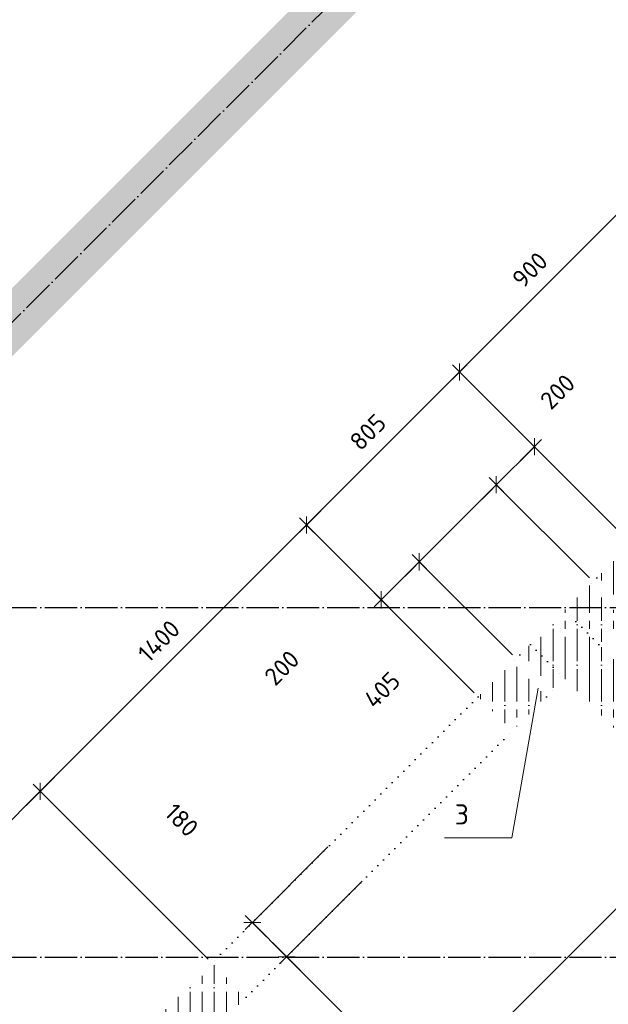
# Model space of a CAD drawing. Header units: millimetres. Extents: x -3057 to 112233, y -2869 to 47508.
# Tile 9 of 48: x 11246 to 13436, y 13724 to 17385. Entities that reach past the tile are written whole.
import ezdxf

# ---------------------------------------------------------------- set-up
doc = ezdxf.new("R2010")
doc.units = ezdxf.units.MM
doc.header["$PDMODE"] = 65
for name, pattern in [('______11', [150, 120, -15, 0, -15]), ('______5', [330, 240, -30, 30, -30]), ('______9', [30, 0, -30])]:
    doc.linetypes.add(name, pattern=pattern)
for name, color, linetype, lineweight in [('Standard', 7, 'Continuous', 25), ('Высотная отметка (окна)', 7, 'Continuous', 13), ('Размерная линия_ общее', 7, 'Continuous', 13), ('Стена_ общее', 7, 'Continuous', 35)]:
    doc.layers.add(name, color=color, linetype=linetype, lineweight=lineweight)
doc.layers.add('Осевая линия_ общее', color=7, linetype='______5', lineweight=13, true_color=0xa0a0a0)
doc.styles.add('ISOCPEUR', font='ISOCPEUR')
doc.dimstyles.new('DIMSTYLE_10', dxfattribs={"dimtxt": 66, "dimasz": 75, "dimexe": 0, "dimexo": 0, "dimgap": 33, "dimtad": 0, "dimdec": 0, "dimrnd": 5, "dimzin": 12, "dimdsep": 46, "dimtxsty": 'ISOCPEUR', "dimblk1": 'ALL_ML_STRICH', "dimblk2": 'ALL_ML_STRICH', "dimsah": 1, "dimcen": 0, "dimclrd": 7, "dimclre": 256, "dimclrt": 7, "dimadec": 0, "dimazin": 0, "dimtfac": 1, "dimtdec": 0, "dimtix": 1, "dimtmove": 2, "dimatfit": 3, "dimfxl": 0, "dimtzin": 0, "dimlwd": 0, "dimlwe": -3, "dimarcsym": 0})
doc.dimstyles.new('DIMSTYLE_3', dxfattribs={"dimtxt": 66, "dimasz": 75, "dimexe": 0, "dimexo": 0, "dimgap": 33, "dimtad": 2, "dimdec": 0, "dimrnd": 5, "dimzin": 12, "dimdsep": 46, "dimtxsty": 'ISOCPEUR', "dimblk1": 'ALL_ML_STRICH', "dimblk2": 'ALL_ML_STRICH', "dimsah": 1, "dimcen": 0, "dimclrd": 7, "dimclre": 256, "dimclrt": 7, "dimadec": 0, "dimazin": 0, "dimtfac": 1, "dimtdec": 0, "dimtix": 1, "dimtmove": 2, "dimatfit": 3, "dimfxl": 0, "dimtzin": 0, "dimlwd": 0, "dimlwe": -3, "dimarcsym": 0})
doc.dimstyles.new('DIMSTYLE_7', dxfattribs={"dimtxt": 66, "dimasz": 75, "dimexe": 0, "dimexo": 0, "dimgap": 33, "dimtad": 2, "dimdec": 0, "dimrnd": 5, "dimzin": 12, "dimdsep": 46, "dimtxsty": 'ISOCPEUR', "dimblk1": 'ALL_ML_STRICH', "dimblk2": 'ALL_ML_STRICH', "dimsah": 1, "dimcen": 0, "dimclrd": 7, "dimclre": 256, "dimclrt": 7, "dimadec": 0, "dimazin": 0, "dimtfac": 1, "dimtdec": 0, "dimtix": 1, "dimtmove": 2, "dimatfit": 3, "dimfxl": 0, "dimtvp": 1.2, "dimtzin": 0, "dimlwd": 0, "dimlwe": -3, "dimarcsym": 0})
pattern_1 = [(90, (0, 0), (-90, 6e-15), [120, -15, 0, -15]), (90, (-45, 6e-15), (-90, 6e-15), [240, -30, 30, -30])]

# ---------------------------------------------------------------- blocks, each defined once
blk = doc.blocks.new('ALL_ML_STRICH')
at = {"color": 0, "linetype": 'ByBlock', "lineweight": -2}
for p, q in [((0, -0.5), (0, 0.5)), ((-1, 0), (0.5, 0)), ((-0.3, -0.3), (0.3, 0.3))]:
    blk.add_line(p, q, dxfattribs=at)
blk = doc.blocks.new('*D75')
at = {"layer": 'DEFPOINTS', "color": 7, "linetype": 'Continuous', "lineweight": 13, "transparency": 33554687}
for p in [(11961.4, 13878), (10555.8, 13749.1), (11229.5, 13075.5)]:
    blk.add_point(p, dxfattribs=at)
at = {"layer": 'Размерная линия_ общее', "color": 7, "linetype": 'Continuous', "lineweight": -2, "transparency": 33554687}
blk.add_line((10555.8, 13749.1), (11323, 14516.3), dxfattribs=at)
at = {"layer": 'Размерная линия_ общее', "color": 253, "linetype": 'Continuous', "lineweight": -2, "true_color": 0xa0a0a0, "transparency": 33554687}
for p, q in [((11947.2, 13892.2), (11323, 14516.3)), ((11215.4, 13089.6), (10555.8, 13749.1))]:
    blk.add_line(p, q, dxfattribs=at)
at = {"layer": 'Размерная линия_ общее', "color": 7, "linetype": 'Continuous', "lineweight": 13, "transparency": 33554687, "yscale": 75, "zscale": 75}
for p, xscale, rotation in [((11323, 14516.3), 75, 44.99999999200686), ((10555.8, 13749.1), 75.00000000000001, 224.9999999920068)]:
    blk.add_blockref('ALL_ML_STRICH', p, dxfattribs=dict(at, xscale=xscale, rotation=rotation))
at = {"layer": 'Размерная линия_ общее', "color": 7, "linetype": 'Continuous', "lineweight": 13, "transparency": 33554687, "insert": (10887.7, 14198.4), "char_height": 66, "width": 264, "attachment_point": 5, "rotation": 45, "style": 'ISOCPEUR'}
blk.add_mtext('\\A1;{1085}', dxfattribs=at)
blk = doc.blocks.new('*D76')
at = {"layer": 'DEFPOINTS', "color": 7, "linetype": 'Continuous', "lineweight": 13, "transparency": 33554687}
for p in [(12951.3, 14868), (11323, 14516.3), (11961.4, 13878)]:
    blk.add_point(p, dxfattribs=at)
at = {"layer": 'Размерная линия_ общее', "color": 7, "linetype": 'Continuous', "lineweight": -2, "transparency": 33554687}
blk.add_line((11323, 14516.3), (12313, 15506.3), dxfattribs=at)
at = {"layer": 'Размерная линия_ общее', "color": 253, "linetype": 'Continuous', "lineweight": -2, "true_color": 0xa0a0a0, "transparency": 33554687}
for p, q in [((12937.2, 14882.1), (12313, 15506.3)), ((11947.2, 13892.2), (11323, 14516.3))]:
    blk.add_line(p, q, dxfattribs=at)
at = {"layer": 'Размерная линия_ общее', "color": 7, "linetype": 'Continuous', "lineweight": 13, "transparency": 33554687, "yscale": 75, "zscale": 75}
for p, xscale, rotation in [((12313, 15506.3), 75, 44.99999999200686), ((11323, 14516.3), 75.00000000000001, 224.9999999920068)]:
    blk.add_blockref('ALL_ML_STRICH', p, dxfattribs=dict(at, xscale=xscale, rotation=rotation))
at = {"layer": 'Размерная линия_ общее', "color": 7, "linetype": 'Continuous', "lineweight": 13, "transparency": 33554687, "insert": (11764, 15074.7), "char_height": 66, "width": 264, "attachment_point": 5, "rotation": 45, "style": 'ISOCPEUR'}
blk.add_mtext('\\A1;{1400}', dxfattribs=at)
blk = doc.blocks.new('*D77')
at = {"layer": 'DEFPOINTS', "color": 7, "linetype": 'Continuous', "lineweight": 13, "transparency": 33554687}
for p in [(12313, 15506.3), (13520.5, 15437.2), (12951.3, 14868)]:
    blk.add_point(p, dxfattribs=at)
at = {"layer": 'Размерная линия_ общее', "color": 7, "linetype": 'Continuous', "lineweight": -2, "transparency": 33554687}
blk.add_line((12313, 15506.3), (12882.2, 16075.5), dxfattribs=at)
at = {"layer": 'Размерная линия_ общее', "color": 253, "linetype": 'Continuous', "lineweight": -2, "true_color": 0xa0a0a0, "transparency": 33554687}
for p, q in [((13506.4, 15451.3), (12882.2, 16075.5)), ((12937.2, 14882.1), (12313, 15506.3))]:
    blk.add_line(p, q, dxfattribs=at)
at = {"layer": 'Размерная линия_ общее', "color": 7, "linetype": 'Continuous', "lineweight": 13, "transparency": 33554687, "yscale": 75, "zscale": 75}
for p, xscale, rotation in [((12882.2, 16075.5), 75, 44.99999999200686), ((12313, 15506.3), 75.00000000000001, 224.9999999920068)]:
    blk.add_blockref('ALL_ML_STRICH', p, dxfattribs=dict(at, xscale=xscale, rotation=rotation))
at = {"layer": 'Размерная линия_ общее', "color": 7, "linetype": 'Continuous', "lineweight": 13, "transparency": 33554687, "insert": (12541.2, 15851.9), "char_height": 66, "width": 198, "attachment_point": 5, "rotation": 45, "style": 'ISOCPEUR'}
blk.add_mtext('\\A1;{805}', dxfattribs=at)
blk = doc.blocks.new('*D78')
at = {"layer": 'DEFPOINTS', "color": 7, "linetype": 'Continuous', "lineweight": 13, "transparency": 33554687}
for p in [(12882.2, 16075.5), (14156.9, 16073.6), (13520.5, 15437.2)]:
    blk.add_point(p, dxfattribs=at)
at = {"layer": 'Размерная линия_ общее', "color": 7, "linetype": 'Continuous', "lineweight": -2, "transparency": 33554687}
blk.add_line((12882.2, 16075.5), (13518.6, 16711.9), dxfattribs=at)
at = {"layer": 'Размерная линия_ общее', "color": 253, "linetype": 'Continuous', "lineweight": -2, "true_color": 0xa0a0a0, "transparency": 33554687}
for p, q in [((14142.8, 16087.7), (13518.6, 16711.9)), ((13506.4, 15451.3), (12882.2, 16075.5))]:
    blk.add_line(p, q, dxfattribs=at)
at = {"layer": 'Размерная линия_ общее', "color": 7, "linetype": 'Continuous', "lineweight": 13, "transparency": 33554687, "yscale": 75, "zscale": 75}
for p, xscale, rotation in [((13518.6, 16711.9), 75, 44.99999999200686), ((12882.2, 16075.5), 75.00000000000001, 224.9999999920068)]:
    blk.add_blockref('ALL_ML_STRICH', p, dxfattribs=dict(at, xscale=xscale, rotation=rotation))
at = {"layer": 'Размерная линия_ общее', "color": 7, "linetype": 'Continuous', "lineweight": 13, "transparency": 33554687, "insert": (13144, 16454.7), "char_height": 66, "width": 198, "attachment_point": 5, "rotation": 45, "style": 'ISOCPEUR'}
blk.add_mtext('\\A1;{900}', dxfattribs=at)
blk = doc.blocks.new('СЛОЖНЫЙ_ОБЪЕКТ_1')
at = {"layer": 'Осевая линия_ общее', "color": 253, "linetype": '______11', "lineweight": -3, "true_color": 0xa0a0a0, "transparency": 33554687}
for p, q in [((552.2, 5594.3), (17713.7, 22755.7)), ((-2770, 15200), (26050, 15200)), ((-2770, 13900), (26050, 13900))]:
    blk.add_line(p, q, dxfattribs=at)
blk = doc.blocks.new('*D121')
at = {"layer": 'DEFPOINTS', "color": 7, "linetype": 'Continuous', "lineweight": 13, "transparency": 33554687}
for p in [(12406.8, 14323.5), (12534.1, 14196.2), (12111.8, 14028.4)]:
    blk.add_point(p, dxfattribs=at)
at = {"layer": 'Размерная линия_ общее', "color": 253, "linetype": 'Continuous', "lineweight": -2, "true_color": 0xa0a0a0, "transparency": 33554687}
for p, q in [((12392.7, 14309.4), (12111.8, 14028.4)), ((12520, 14182.1), (12239.1, 13901.2))]:
    blk.add_line(p, q, dxfattribs=at)
at = {"layer": 'Размерная линия_ общее', "color": 7, "linetype": 'Continuous', "lineweight": -2, "transparency": 33554687}
blk.add_line((12111.8, 14028.4), (12239.1, 13901.2), dxfattribs=at)
at = {"layer": 'Размерная линия_ общее', "color": 7, "linetype": 'Continuous', "lineweight": 13, "transparency": 33554687, "xscale": 75, "yscale": 75, "zscale": 75}
for p, rotation in [((12111.8, 14028.4), 135.0000000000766), ((12239.1, 13901.2), 315.0000000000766)]:
    blk.add_blockref('ALL_ML_STRICH', p, dxfattribs=dict(at, rotation=rotation))
at = {"layer": 'Размерная линия_ общее', "color": 7, "linetype": 'Continuous', "lineweight": 13, "transparency": 33554687, "insert": (11848.6, 14409.1), "char_height": 66, "width": 198, "attachment_point": 5, "rotation": 315, "style": 'ISOCPEUR'}
blk.add_mtext('\\A1;{180}', dxfattribs=at)
blk = doc.blocks.new('*D122')
at = {"layer": 'DEFPOINTS', "color": 7, "linetype": 'Continuous', "lineweight": 13, "transparency": 33554687}
for p in [(12534.1, 14196.2), (12239.1, 13901.2), (13986.8, 13174.1)]:
    blk.add_point(p, dxfattribs=at)
at = {"layer": 'Размерная линия_ общее', "color": 253, "linetype": 'Continuous', "lineweight": -2, "true_color": 0xa0a0a0, "transparency": 33554687}
for p, q in [((12520, 14182.1), (12239.1, 13901.2)), ((13972.7, 13159.9), (13476.5, 12663.7))]:
    blk.add_line(p, q, dxfattribs=at)
at = {"layer": 'Размерная линия_ общее', "color": 7, "linetype": 'Continuous', "lineweight": -2, "transparency": 33554687}
blk.add_line((12239.1, 13901.2), (13476.5, 12663.7), dxfattribs=at)
at = {"layer": 'Размерная линия_ общее', "color": 7, "linetype": 'Continuous', "lineweight": 13, "transparency": 33554687, "xscale": 75, "yscale": 75, "zscale": 75}
for p, rotation in [((12239.1, 13901.2), 135.0000000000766), ((13476.5, 12663.7), 315.0000000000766)]:
    blk.add_blockref('ALL_ML_STRICH', p, dxfattribs=dict(at, rotation=rotation))
at = {"layer": 'Размерная линия_ общее', "color": 7, "linetype": 'Continuous', "lineweight": 13, "transparency": 33554687, "insert": (12640.6, 13617), "char_height": 66, "width": 264, "attachment_point": 5, "rotation": 315, "style": 'ISOCPEUR'}
blk.add_mtext('\\A1;{1750}', dxfattribs=at)
blk = doc.blocks.new('*D128')
at = {"layer": 'DEFPOINTS', "color": 7, "linetype": 'Continuous', "lineweight": 13, "transparency": 33554687}
for p in [(12591.2, 15228.1), (13092.7, 15009.4), (12951.3, 14868)]:
    blk.add_point(p, dxfattribs=at)
at = {"layer": 'Размерная линия_ общее', "color": 7, "linetype": 'Continuous', "lineweight": -2, "transparency": 33554687}
blk.add_line((12591.2, 15228.1), (12732.6, 15369.5), dxfattribs=at)
at = {"layer": 'Размерная линия_ общее', "color": 253, "linetype": 'Continuous', "lineweight": -2, "true_color": 0xa0a0a0, "transparency": 33554687}
for p, q in [((13078.6, 15023.5), (12732.6, 15369.5)), ((12937.2, 14882.1), (12591.2, 15228.1))]:
    blk.add_line(p, q, dxfattribs=at)
at = {"layer": 'Размерная линия_ общее', "color": 7, "linetype": 'Continuous', "lineweight": 13, "transparency": 33554687, "xscale": 75, "yscale": 75, "zscale": 75}
for p, rotation in [((12732.6, 15369.5), 45.00000000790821), ((12591.2, 15228.1), 225.0000000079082)]:
    blk.add_blockref('ALL_ML_STRICH', p, dxfattribs=dict(at, rotation=rotation))
at = {"layer": 'Размерная линия_ общее', "color": 7, "linetype": 'Continuous', "lineweight": 13, "transparency": 33554687, "insert": (12221.2, 14975.1), "char_height": 66, "width": 198, "attachment_point": 5, "rotation": 45, "style": 'ISOCPEUR'}
blk.add_mtext('\\A1;{200}', dxfattribs=at)
blk = doc.blocks.new('*D129')
at = {"layer": 'DEFPOINTS', "color": 7, "linetype": 'Continuous', "lineweight": 13, "transparency": 33554687}
for p in [(12732.6, 15369.5), (13379.1, 15295.8), (13092.7, 15009.4)]:
    blk.add_point(p, dxfattribs=at)
at = {"layer": 'Размерная линия_ общее', "color": 7, "linetype": 'Continuous', "lineweight": -2, "transparency": 33554687}
blk.add_line((12732.6, 15369.5), (13019, 15655.9), dxfattribs=at)
at = {"layer": 'Размерная линия_ общее', "color": 253, "linetype": 'Continuous', "lineweight": -2, "true_color": 0xa0a0a0, "transparency": 33554687}
for p, q in [((13365, 15309.9), (13019, 15655.9)), ((13078.6, 15023.5), (12732.6, 15369.5))]:
    blk.add_line(p, q, dxfattribs=at)
at = {"layer": 'Размерная линия_ общее', "color": 7, "linetype": 'Continuous', "lineweight": 13, "transparency": 33554687, "xscale": 75, "yscale": 75, "zscale": 75}
for p, rotation in [((13019, 15655.9), 45.00000000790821), ((12732.6, 15369.5), 225.0000000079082)]:
    blk.add_blockref('ALL_ML_STRICH', p, dxfattribs=dict(at, rotation=rotation))
at = {"layer": 'Размерная линия_ общее', "color": 7, "linetype": 'Continuous', "lineweight": 13, "transparency": 33554687, "insert": (12593.8, 14893.2), "char_height": 66, "width": 198, "attachment_point": 5, "rotation": 45, "style": 'ISOCPEUR'}
blk.add_mtext('\\A1;{405}', dxfattribs=at)
blk = doc.blocks.new('*D130')
at = {"layer": 'DEFPOINTS', "color": 7, "linetype": 'Continuous', "lineweight": 13, "transparency": 33554687}
for p in [(13019, 15655.9), (13520.5, 15437.2), (13379.1, 15295.8)]:
    blk.add_point(p, dxfattribs=at)
at = {"layer": 'Размерная линия_ общее', "color": 7, "linetype": 'Continuous', "lineweight": -2, "transparency": 33554687}
blk.add_line((13019, 15655.9), (13160.4, 15797.3), dxfattribs=at)
at = {"layer": 'Размерная линия_ общее', "color": 253, "linetype": 'Continuous', "lineweight": -2, "true_color": 0xa0a0a0, "transparency": 33554687}
for p, q in [((13506.4, 15451.3), (13160.4, 15797.3)), ((13365, 15309.9), (13019, 15655.9))]:
    blk.add_line(p, q, dxfattribs=at)
at = {"layer": 'Размерная линия_ общее', "color": 7, "linetype": 'Continuous', "lineweight": 13, "transparency": 33554687, "xscale": 75, "yscale": 75, "zscale": 75}
for p, rotation in [((13160.4, 15797.3), 45.00000000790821), ((13019, 15655.9), 225.0000000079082)]:
    blk.add_blockref('ALL_ML_STRICH', p, dxfattribs=dict(at, rotation=rotation))
at = {"layer": 'Размерная линия_ общее', "color": 7, "linetype": 'Continuous', "lineweight": 13, "transparency": 33554687, "insert": (13246.9, 16001.8), "char_height": 66, "width": 198, "attachment_point": 5, "rotation": 45, "style": 'ISOCPEUR'}
blk.add_mtext('\\A1;{200}', dxfattribs=at)
blk = doc.blocks.new('*D139')
at = {"layer": 'DEFPOINTS', "color": 7, "linetype": 'Continuous', "lineweight": 13, "transparency": 33554687}
for p in [(15267.1, 20436.4), (9040, 15264.9), (9567.8, 14737.2)]:
    blk.add_point(p, dxfattribs=at)
at = {"layer": 'Размерная линия_ общее', "color": 7, "linetype": 'Continuous', "lineweight": -2, "transparency": 33554687}
blk.add_line((9040, 15264.9), (14739.3, 20964.2), dxfattribs=at)
at = {"layer": 'Размерная линия_ общее', "color": 253, "linetype": 'Continuous', "lineweight": -2, "true_color": 0xa0a0a0, "transparency": 33554687}
for p, q in [((15252.9, 20450.6), (14739.3, 20964.2)), ((9553.7, 14751.3), (9040, 15264.9))]:
    blk.add_line(p, q, dxfattribs=at)
at = {"layer": 'Размерная линия_ общее', "color": 7, "linetype": 'Continuous', "lineweight": 13, "transparency": 33554687, "xscale": 75, "yscale": 75, "zscale": 75}
for p, rotation in [((14739.3, 20964.2), 44.99999999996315), ((9040, 15264.9), 224.9999999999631)]:
    blk.add_blockref('ALL_ML_STRICH', p, dxfattribs=dict(at, rotation=rotation))
at = {"layer": 'Размерная линия_ общее', "color": 7, "linetype": 'Continuous', "lineweight": 13, "transparency": 33554687, "insert": (11833.3, 18175.6), "char_height": 66, "width": 264, "attachment_point": 5, "rotation": 45, "style": 'ISOCPEUR'}
blk.add_mtext('\\A1;{8060}', dxfattribs=at)
blk = doc.blocks.new('*D153')
at = {"layer": 'DEFPOINTS', "color": 7, "linetype": 'Continuous', "lineweight": 13, "transparency": 33554687}
for p in [(13704.4, 14503.8), (11823.5, 12622.9), (11915.6, 12530.7)]:
    blk.add_point(p, dxfattribs=at)
at = {"layer": 'Размерная линия_ общее', "color": 253, "linetype": 'Continuous', "lineweight": -2, "true_color": 0xa0a0a0, "transparency": 33554687}
for p, q in [((13718.5, 14489.7), (13796.5, 14411.7)), ((11837.6, 12608.8), (11915.6, 12530.7))]:
    blk.add_line(p, q, dxfattribs=at)
at = {"layer": 'Размерная линия_ общее', "color": 7, "linetype": 'Continuous', "lineweight": -2, "transparency": 33554687}
blk.add_line((11915.6, 12530.7), (13796.5, 14411.7), dxfattribs=at)
at = {"layer": 'Размерная линия_ общее', "color": 7, "linetype": 'Continuous', "lineweight": 13, "transparency": 33554687, "xscale": 75, "yscale": 75, "zscale": 75}
for p, rotation in [((13796.5, 14411.7), 44.99999999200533), ((11915.6, 12530.7), 224.9999999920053)]:
    blk.add_blockref('ALL_ML_STRICH', p, dxfattribs=dict(at, rotation=rotation))
at = {"layer": 'Размерная линия_ общее', "color": 7, "linetype": 'Continuous', "lineweight": 13, "transparency": 33554687, "insert": (12383.4, 13171.1), "char_height": 66, "width": 264, "attachment_point": 5, "rotation": 45, "style": 'ISOCPEUR'}
blk.add_mtext('\\A1;{2660}', dxfattribs=at)

msp = doc.modelspace()

# ---------------------------------------------------------------- hatches: boundary and pattern name
at = {"layer": 'Стена_ общее', "linetype": 'Continuous', "lineweight": 18, "transparency": 33554687}
h = msp.add_hatch(dxfattribs=at)
h.set_pattern_fill('__________541', scale=30, style=0, pattern_type=2)
h.set_pattern_definition(pattern_1)
h.paths.add_polyline_path([(15691.3, 20860.7), (9511.2, 14680.6), (9638.5, 14553.3), (15818.6, 20733.4)], flags=0)
h = msp.add_hatch(dxfattribs=at)
h.set_pattern_fill('__________541', scale=30, style=0, pattern_type=2)
h.set_pattern_definition(pattern_1)
h.paths.add_polyline_path([(13520.5, 15437.2), (13393.2, 15309.9), (13520.5, 15182.6), (13647.8, 15309.9)], flags=0)
h = msp.add_hatch(dxfattribs=at)
h.set_pattern_fill('__________541', scale=30, style=0, pattern_type=2)
h.set_pattern_definition(pattern_1)
h.paths.add_polyline_path([(13400.3, 15062.4), (13492.2, 15154.3), (13365, 15281.6), (13273, 15189.7)], flags=0)
h = msp.add_hatch(dxfattribs=at)
h.set_pattern_fill('__________541', scale=30, style=0, pattern_type=2)
h.set_pattern_definition(pattern_1)
h.paths.add_polyline_path([(13612.4, 14850.3), (13273, 15189.7), (13145.8, 15062.4), (13485.2, 14723)], flags=0)
h = msp.add_hatch(dxfattribs=at)
h.set_pattern_fill('__________541', scale=30, style=0, pattern_type=2)
h.set_pattern_definition(pattern_1)
h.paths.add_polyline_path([(13234.1, 14896.3), (13273, 14935.1), (13145.8, 15062.4), (13106.9, 15023.5)], flags=0)
h = msp.add_hatch(dxfattribs=at)
h.set_pattern_fill('__________541', scale=30, style=0, pattern_type=2)
h.set_pattern_definition(pattern_1)
h.paths.add_polyline_path([(13078.6, 14995.2), (12951.3, 14868), (13078.6, 14740.7), (13205.9, 14868)], flags=0)
h = msp.add_hatch(dxfattribs=at)
h.set_pattern_fill('__________541', scale=30, style=0, pattern_type=2)
h.set_pattern_definition(pattern_1)
h.paths.add_polyline_path([(11392.1, 13054.2), (12088.6, 13750.7), (11961.4, 13878), (11264.9, 13181.5)], flags=0)

# ---------------------------------------------------------------- linework, layer by layer
at = {"layer": 'Высотная отметка (окна)', "color": 7, "linetype": 'Continuous', "lineweight": 13, "transparency": 33554687}
msp.add_lwpolyline([(12826.8, 14343), (13076.8, 14343), (13174.4, 14899.4)], dxfattribs=at)
at = {"layer": 'Стена_ общее', "color": 7, "linetype": '______9', "lineweight": -3, "transparency": 33554687}
for p, q in [((13393.2, 15309.9), (13365, 15281.6)), ((13393.2, 15309.9), (13365, 15281.6)), ((13400.3, 15062.4), (13273, 15189.7)), ((13145.8, 15062.4), (13273, 14935.1)), ((13106.9, 15023.5), (13078.6, 14995.2)), ((13106.9, 15023.5), (13078.6, 14995.2)), ((12951.3, 14868), (11961.4, 13878)), ((12951.3, 14868), (11961.4, 13878)), ((13205.9, 14868), (13234.1, 14896.3)), ((13205.9, 14868), (13234.1, 14896.3)), ((12088.6, 13750.7), (13078.6, 14740.7)), ((12088.6, 13750.7), (13078.6, 14740.7))]:
    msp.add_line(p, q, dxfattribs=at)

# ---------------------------------------------------------------- block references
at = {"layer": 'Осевая линия_ общее', "color": 253, "linetype": '______11', "lineweight": -3, "true_color": 0xa0a0a0, "transparency": 33554687}
msp.add_blockref('СЛОЖНЫЙ_ОБЪЕКТ_1', (0, 0), dxfattribs=at)

# ---------------------------------------------------------------- texts
at = {"layer": 'Standard', "color": 7, "linetype": 'Continuous', "lineweight": 25, "transparency": 33554687, "insert": (12864.3, 14392.8), "char_height": 75, "width": 81.667, "attachment_point": 7, "style": 'ISOCPEUR'}
msp.add_mtext('\\A1;{\\fISOCPEUR|i0|b0;\\H75.000000;\\W1.000000;\\C7;3}\\P', dxfattribs=at)

# ---------------------------------------------------------------- dimensions: what is measured, and where the dimension line sits
at = {"layer": 'Размерная линия_ общее', "color": 7, "linetype": 'Continuous', "lineweight": 13, "transparency": 33554687}
for base, p1, p2, angle, dimstyle, picture, middle in [((14739.3, 20964.2), (9553.7, 14751.3), (15252.9, 20450.6), 45, 'DIMSTYLE_3', '*D139', (11833.3, 18175.6)), ((13518.6, 16711.9), (13506.4, 15451.3), (14142.8, 16087.7), 45, 'DIMSTYLE_3', '*D78', (13144, 16454.7)), ((12882.2, 16075.5), (12937.2, 14882.1), (13506.4, 15451.3), 45, 'DIMSTYLE_3', '*D77', (12541.2, 15851.9)), ((13160.4, 15797.3), (13365, 15309.9), (13506.4, 15451.3), 45, 'DIMSTYLE_3', '*D130', (13246.9, 16001.8)), ((13019, 15655.9), (13078.6, 15023.5), (13365, 15309.9), 45, 'DIMSTYLE_10', '*D129', (12593.8, 14893.2)), ((12313, 15506.3), (11947.2, 13892.2), (12937.2, 14882.1), 45, 'DIMSTYLE_3', '*D76', (11764, 15074.7)), ((12732.6, 15369.5), (12937.2, 14882.1), (13078.6, 15023.5), 45, 'DIMSTYLE_3', '*D128', (12221.2, 14975.1)), ((11323, 14516.3), (11215.4, 13089.6), (11947.2, 13892.2), 45, 'DIMSTYLE_3', '*D75', (10887.7, 14198.4)), ((12239.1, 13901.2), (12392.7, 14309.4), (12520, 14182.1), 315, 'DIMSTYLE_7', '*D121', (11848.6, 14409.1)), ((13796.5, 14411.7), (11837.6, 12608.8), (13718.5, 14489.7), 45, 'DIMSTYLE_3', '*D153', (12383.4, 13171.1)), ((13476.5, 12663.7), (12520, 14182.1), (13972.7, 13159.9), 315, 'DIMSTYLE_3', '*D122', (12640.6, 13617))]:
    dim = msp.add_linear_dim(base=base, p1=p1, p2=p2, angle=angle, dimstyle=dimstyle, override={"dimpost": '<>', "dimclrd": 7, "dimclre": 253, "dimclrt": 7, "dimlwd": 0, "dimlwe": 65533}, dxfattribs=at)
    dim.commit()
    dim.dimension.update_dxf_attribs({"geometry": picture, "text_midpoint": middle, "dimtype": 160})

doc.saveas('drawing.dxf')
